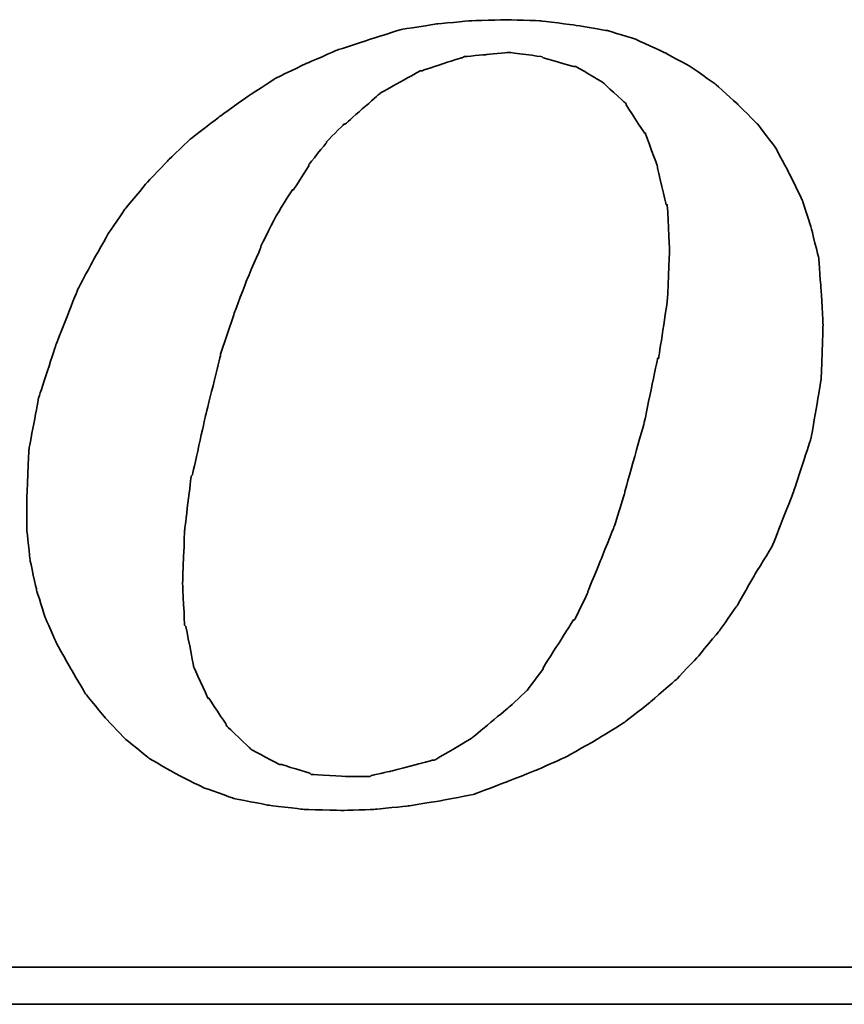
# Model space of a CAD drawing. Header units: millimetres. Extents: x 8 to 316, y 85 to 204.
# Tile 47 of 54: x 249.32 to 254.05, y 114.44 to 120.09. Entities that reach past the tile are written whole.
import ezdxf

# ---------------------------------------------------------------- set-up
doc = ezdxf.new("R2010")
doc.units = ezdxf.units.MM
doc.header["$LTSCALE"] = 0.15
doc.layers.add('DIM', color=4, linetype='CONTINUOUS')
doc.layers.add('layer 1', color=7, linetype='CONTINUOUS')

# ---------------------------------------------------------------- blocks, each defined once
blk = doc.blocks.new('TBI MOTION logo(完整正式版)')
at = {"layer": 'layer 1', "color": 22, "lineweight": 35}
for points, knots in [([(35.79625, -6.98375), (35.79625, -6.98375), (36.23125, -7.43875), (36.23125, -7.43875), (36.23125, -7.43875), (36.23125, -7.43875), (36.75625, -7.87125), (36.75625, -7.87125), (36.75625, -7.87125), (36.75625, -7.87125), (37.33125, -8.20375), (37.33125, -8.20375), (37.33125, -8.20375), (37.33125, -8.20375), (37.95625, -8.51875), (37.95625, -8.51875), (37.95625, -8.51875), (37.95625, -8.51875), (38.62625, -8.75875), (38.62625, -8.75875), (38.62625, -8.75875), (38.62625, -8.75875), (39.37125, -8.90375), (39.37125, -8.90375), (39.37125, -8.90375), (39.37125, -8.90375), (40.14125, -8.99875), (40.14125, -8.99875), (40.14125, -8.99875), (40.14125, -8.99875), (41.02625, -9.02375), (41.02625, -9.02375), (41.02625, -9.02375), (41.02625, -9.02375), (41.74625, -8.99875), (41.74625, -8.99875), (41.74625, -8.99875), (41.74625, -8.99875), (42.46625, -8.92375), (42.46625, -8.92375), (42.46625, -8.92375), (42.46625, -8.92375), (43.21125, -8.80625), (43.21125, -8.80625), (43.21125, -8.80625), (43.21125, -8.80625), (43.93125, -8.66375), (43.93125, -8.66375), (43.93125, -8.66375), (43.93125, -8.66375), (44.62625, -8.39875), (44.62625, -8.39875), (44.62625, -8.39875), (44.62625, -8.39875), (45.29625, -8.13375), (45.29625, -8.13375), (45.29625, -8.13375), (45.29625, -8.13375), (45.94625, -7.84375), (45.94625, -7.84375), (45.94625, -7.84375), (45.94625, -7.84375), (46.61625, -7.46375), (46.61625, -7.46375), (46.61625, -7.46375), (46.61625, -7.46375), (47.24125, -7.07875), (47.24125, -7.07875), (47.24125, -7.07875), (47.24125, -7.07875), (47.81625, -6.62375), (47.81625, -6.62375), (47.81625, -6.62375), (47.81625, -6.62375), (48.36875, -6.14375), (48.36875, -6.14375), (48.36875, -6.14375), (48.36875, -6.14375), (48.84625, -5.64125), (48.84625, -5.64125), (48.84625, -5.64125), (48.84625, -5.64125), (49.32625, -5.06375), (49.32625, -5.06375), (49.32625, -5.06375), (49.32625, -5.06375), (49.71125, -4.51374), (49.71125, -4.51374), (49.71125, -4.51374), (49.71125, -4.51374), (50.09625, -3.83874), (50.09625, -3.83874), (50.09625, -3.83874), (50.09625, -3.83874), (50.48125, -3.21374), (50.48125, -3.21374), (50.48125, -3.21374), (50.48125, -3.21374), (50.96125, -1.99125), (50.96125, -1.99125), (50.96125, -1.99125), (50.96125, -1.99125), (51.34375, -0.81875), (51.34375, -0.81875), (51.34375, -0.81875), (51.34375, -0.81875), (51.56125, 0.45624), (51.56125, 0.45624), (51.56125, 0.45624), (51.56125, 0.45624), (51.60625, 1.67624), (51.60625, 1.67624), (51.60625, 1.67624), (51.60625, 1.67624), (51.56125, 2.44625), (51.56125, 2.44625), (51.56125, 2.44625), (51.56125, 2.44625), (51.51125, 3.14125), (51.51125, 3.14125), (51.51125, 3.14125), (51.51125, 3.14125), (51.34375, 3.81125), (51.34375, 3.81125), (51.34375, 3.81125), (51.34375, 3.81125), (51.15125, 4.41125), (51.15125, 4.41125), (51.15125, 4.41125), (51.15125, 4.41125), (50.86125, 5.01125), (50.86125, 5.01125), (50.86125, 5.01125), (50.86125, 5.01125), (50.55125, 5.58875), (50.55125, 5.58875), (50.55125, 5.58875), (50.55125, 5.58875), (50.16625, 6.09125), (50.16625, 6.09125), (50.16625, 6.09125), (50.16625, 6.09125), (49.71125, 6.54875), (49.71125, 6.54875), (49.71125, 6.54875), (49.71125, 6.54875), (49.23125, 6.98125), (49.23125, 6.98125), (49.23125, 6.98125), (49.23125, 6.98125), (48.67875, 7.36625), (48.67875, 7.36625), (48.67875, 7.36625), (48.67875, 7.36625), (48.10375, 7.67625), (48.10375, 7.67625), (48.10375, 7.67625), (48.10375, 7.67625), (47.48125, 7.96375), (47.48125, 7.96375), (47.48125, 7.96375), (47.48125, 7.96375), (46.85625, 8.15625), (46.85625, 8.15625), (46.85625, 8.15625), (46.85625, 8.15625), (46.13625, 8.27624), (46.13625, 8.27624), (46.13625, 8.27624), (46.13625, 8.27624), (45.39125, 8.37125), (45.39125, 8.37125), (45.39125, 8.37125), (45.39125, 8.37125), (44.62625, 8.39624), (44.62625, 8.39624), (44.62625, 8.39624), (44.62625, 8.39624), (43.83625, 8.37125), (43.83625, 8.37125), (43.83625, 8.37125), (43.83625, 8.37125), (43.09125, 8.30125), (43.09125, 8.30125), (43.09125, 8.30125), (43.09125, 8.30125), (42.32125, 8.18125), (42.32125, 8.18125), (42.32125, 8.18125), (42.32125, 8.18125), (41.62875, 7.96375), (41.62875, 7.96375), (41.62875, 7.96375), (41.62875, 7.96375), (40.90625, 7.72625), (40.90625, 7.72625), (40.90625, 7.72625), (40.90625, 7.72625), (40.23624, 7.43625), (40.23624, 7.43625), (40.23624, 7.43625), (40.23624, 7.43625), (39.54124, 7.10125), (39.54124, 7.10125), (39.54124, 7.10125), (39.54124, 7.10125), (38.91625, 6.69125), (38.91625, 6.69125), (38.91625, 6.69125), (38.91625, 6.69125), (38.31625, 6.26125), (38.31625, 6.26125), (38.31625, 6.26125), (38.31625, 6.26125), (37.69125, 5.78125), (37.69125, 5.78125), (37.69125, 5.78125), (37.69125, 5.78125), (37.18625, 5.30125), (37.18625, 5.30125), (37.18625, 5.30125), (37.18625, 5.30125), (36.70625, 4.79624), (36.70625, 4.79624), (36.70625, 4.79624), (36.70625, 4.79624), (36.23125, 4.22125), (36.23125, 4.22125), (36.23125, 4.22125), (36.23125, 4.22125), (35.87124, 3.69375), (35.87124, 3.69375), (35.87124, 3.69375), (35.87124, 3.69375), (35.53125, 3.09125), (35.53125, 3.09125), (35.53125, 3.09125), (35.53125, 3.09125), (35.19875, 2.47125), (35.19875, 2.47125), (35.19875, 2.47125), (35.19875, 2.47125), (34.71625, 1.24625), (34.71625, 1.24625), (34.71625, 1.24625), (34.71625, 1.24625), (34.33125, 0.06874), (34.33125, 0.06874), (34.33125, 0.06874), (34.33125, 0.06874), (34.11625, -1.07875), (34.11625, -1.07875), (34.11625, -1.07875), (34.11625, -1.07875), (34.07125, -2.15875), (34.07125, -2.15875), (34.07125, -2.15875), (34.07125, -2.15875), (34.07125, -2.85375), (34.07125, -2.85375), (34.07125, -2.85375), (34.07125, -2.85375), (34.14125, -3.50375), (34.14125, -3.50375), (34.14125, -3.50375), (34.14125, -3.50375), (34.28625, -4.17375), (34.28625, -4.17375), (34.28625, -4.17375), (34.28625, -4.17375), (34.47625, -4.77624), (34.47625, -4.77624), (34.47625, -4.77624), (34.47625, -4.77624), (34.71625, -5.32625), (34.71625, -5.32625), (34.71625, -5.32625), (34.71625, -5.32625), (35.05375, -5.92875), (35.05375, -5.92875), (35.05375, -5.92875), (35.05375, -5.92875), (35.36375, -6.45375), (35.36375, -6.45375), (35.36375, -6.45375), (35.36375, -6.45375), (35.79625, -6.98375), (35.79625, -6.98375)], [0, 0, 0, 0, 0.01388889, 0.01388889, 0.01388889, 0.0138889, 0.02777778, 0.02777778, 0.02777778, 0.02777779, 0.04166667, 0.04166667, 0.04166667, 0.04166668, 0.05555556, 0.05555556, 0.05555556, 0.05555557, 0.06944444, 0.06944444, 0.06944444, 0.06944445, 0.08333333, 0.08333333, 0.08333333, 0.08333334, 0.09722222, 0.09722222, 0.09722222, 0.09722223, 0.11111111, 0.11111111, 0.11111111, 0.11111112, 0.125, 0.125, 0.125, 0.12500001, 0.13888889, 0.13888889, 0.13888889, 0.1388889, 0.15277778, 0.15277778, 0.15277778, 0.15277779, 0.16666667, 0.16666667, 0.16666667, 0.16666668, 0.18055556, 0.18055556, 0.18055556, 0.18055557, 0.19444444, 0.19444444, 0.19444444, 0.19444445, 0.20833333, 0.20833333, 0.20833333, 0.20833334, 0.22222222, 0.22222222, 0.22222222, 0.22222223, 0.23611111, 0.23611111, 0.23611111, 0.23611112, 0.25, 0.25, 0.25, 0.25000001, 0.26388889, 0.26388889, 0.26388889, 0.2638889, 0.27777778, 0.27777778, 0.27777778, 0.27777779, 0.29166667, 0.29166667, 0.29166667, 0.29166668, 0.30555556, 0.30555556, 0.30555556, 0.30555557, 0.31944444, 0.31944444, 0.31944444, 0.31944445, 0.33333333, 0.33333333, 0.33333333, 0.33333334, 0.34722222, 0.34722222, 0.34722222, 0.34722223, 0.36111111, 0.36111111, 0.36111111, 0.36111112, 0.375, 0.375, 0.375, 0.37500001, 0.38888889, 0.38888889, 0.38888889, 0.3888889, 0.40277778, 0.40277778, 0.40277778, 0.40277779, 0.41666667, 0.41666667, 0.41666667, 0.41666668, 0.43055556, 0.43055556, 0.43055556, 0.43055557, 0.44444444, 0.44444444, 0.44444444, 0.44444445, 0.45833333, 0.45833333, 0.45833333, 0.45833334, 0.47222222, 0.47222222, 0.47222222, 0.47222223, 0.48611111, 0.48611111, 0.48611111, 0.48611112, 0.5, 0.5, 0.5, 0.50000001, 0.51388889, 0.51388889, 0.51388889, 0.5138889, 0.52777778, 0.52777778, 0.52777778, 0.52777779, 0.54166667, 0.54166667, 0.54166667, 0.54166668, 0.55555556, 0.55555556, 0.55555556, 0.55555557, 0.56944444, 0.56944444, 0.56944444, 0.56944445, 0.58333333, 0.58333333, 0.58333333, 0.58333334, 0.59722222, 0.59722222, 0.59722222, 0.59722223, 0.61111111, 0.61111111, 0.61111111, 0.61111112, 0.625, 0.625, 0.625, 0.62500001, 0.63888889, 0.63888889, 0.63888889, 0.6388889, 0.65277778, 0.65277778, 0.65277778, 0.65277779, 0.66666667, 0.66666667, 0.66666667, 0.66666668, 0.68055556, 0.68055556, 0.68055556, 0.68055557, 0.69444444, 0.69444444, 0.69444444, 0.69444445, 0.70833333, 0.70833333, 0.70833333, 0.70833334, 0.72222222, 0.72222222, 0.72222222, 0.72222223, 0.73611111, 0.73611111, 0.73611111, 0.73611112, 0.75, 0.75, 0.75, 0.75000001, 0.76388889, 0.76388889, 0.76388889, 0.7638889, 0.77777778, 0.77777778, 0.77777778, 0.77777779, 0.79166667, 0.79166667, 0.79166667, 0.79166668, 0.80555556, 0.80555556, 0.80555556, 0.80555557, 0.81944444, 0.81944444, 0.81944444, 0.81944445, 0.83333333, 0.83333333, 0.83333333, 0.83333334, 0.84722222, 0.84722222, 0.84722222, 0.84722223, 0.86111111, 0.86111111, 0.86111111, 0.86111112, 0.875, 0.875, 0.875, 0.87500001, 0.88888889, 0.88888889, 0.88888889, 0.8888889, 0.90277778, 0.90277778, 0.90277778, 0.90277779, 0.91666667, 0.91666667, 0.91666667, 0.91666668, 0.93055556, 0.93055556, 0.93055556, 0.93055557, 0.94444444, 0.94444444, 0.94444444, 0.94444445, 0.95833333, 0.95833333, 0.95833333, 0.95833334, 0.97222222, 0.97222222, 0.97222222, 0.97222223, 0.98611111, 0.98611111, 0.98611111, 0.98611112, 1, 1, 1, 1]), ([(38.33875, 1.03124), (38.33875, 1.03124), (38.62625, 1.89625), (38.62625, 1.89625), (38.62625, 1.89625), (38.62625, 1.89625), (38.91625, 2.66375), (38.91625, 2.66375), (38.91625, 2.66375), (38.91625, 2.66375), (39.22625, 3.38125), (39.22625, 3.38125), (39.22625, 3.38125), (39.22625, 3.38125), (39.22625, 3.40624), (39.22625, 3.40624), (39.22625, 3.40624), (39.22625, 3.40624), (39.56124, 4.07624), (39.56124, 4.07624), (39.56124, 4.07624), (39.56124, 4.07624), (39.92125, 4.65125), (39.92125, 4.65125), (39.92125, 4.65125), (39.92125, 4.65125), (39.94625, 4.65125), (39.94625, 4.65125), (39.94625, 4.65125), (39.94625, 4.65125), (40.28125, 5.17875), (40.28125, 5.17875), (40.28125, 5.17875), (40.28125, 5.17875), (40.28125, 5.20375), (40.28125, 5.20375), (40.28125, 5.20375), (40.28125, 5.20375), (40.66875, 5.68625), (40.66875, 5.68625), (40.66875, 5.68625), (40.66875, 5.68625), (40.66875, 5.70625), (40.66875, 5.70625), (40.66875, 5.70625), (40.66875, 5.70625), (41.05124, 6.09125), (41.05124, 6.09125), (41.05124, 6.09125), (41.05124, 6.09125), (41.07625, 6.09125), (41.07625, 6.09125), (41.07625, 6.09125), (41.07625, 6.09125), (41.84125, 6.76625), (41.84125, 6.76625), (41.84125, 6.76625), (41.84125, 6.76625), (41.86625, 6.78625), (41.86625, 6.78625), (41.86625, 6.78625), (41.86625, 6.78625), (42.73125, 7.26624), (42.73125, 7.26624), (42.73125, 7.26624), (42.73125, 7.26624), (42.75625, 7.26624), (42.75625, 7.26624), (42.75625, 7.26624), (42.75625, 7.26624), (43.18625, 7.41125), (43.18625, 7.41125), (43.18625, 7.41125), (43.18625, 7.41125), (43.64125, 7.55625), (43.64125, 7.55625), (43.64125, 7.55625), (43.64125, 7.55625), (43.66625, 7.55625), (43.66625, 7.55625), (43.66625, 7.55625), (43.66625, 7.55625), (43.69125, 7.58124), (43.69125, 7.58124), (43.69125, 7.58124), (43.69125, 7.58124), (44.19125, 7.62625), (44.19125, 7.62625), (44.19125, 7.62625), (44.19125, 7.62625), (44.67125, 7.67625), (44.67125, 7.67625), (44.67125, 7.67625), (44.67125, 7.67625), (44.69625, 7.67625), (44.69625, 7.67625), (44.69625, 7.67625), (44.69625, 7.67625), (45.41875, 7.58124), (45.41875, 7.58124), (45.41875, 7.58124), (45.41875, 7.58124), (45.44125, 7.55625), (45.44125, 7.55625), (45.44125, 7.55625), (45.44125, 7.55625), (46.11125, 7.36625), (46.11125, 7.36625), (46.11125, 7.36625), (46.11125, 7.36625), (46.13625, 7.36625), (46.13625, 7.36625), (46.13625, 7.36625), (46.13625, 7.36625), (46.15875, 7.36625), (46.15875, 7.36625), (46.15875, 7.36625), (46.15875, 7.36625), (46.73625, 7.02624), (46.73625, 7.02624), (46.73625, 7.02624), (46.73625, 7.02624), (46.76125, 7.00624), (46.76125, 7.00624), (46.76125, 7.00624), (46.76125, 7.00624), (47.24125, 6.57124), (47.24125, 6.57124), (47.24125, 6.57124), (47.24125, 6.57124), (47.26625, 6.54875), (47.26625, 6.54875), (47.26625, 6.54875), (47.26625, 6.54875), (47.26625, 6.52375), (47.26625, 6.52375), (47.26625, 6.52375), (47.26625, 6.52375), (47.67375, 5.89875), (47.67375, 5.89875), (47.67375, 5.89875), (47.67375, 5.89875), (47.69625, 5.89875), (47.69625, 5.89875), (47.69625, 5.89875), (47.69625, 5.89875), (47.69625, 5.87625), (47.69625, 5.87625), (47.69625, 5.87625), (47.69625, 5.87625), (47.96125, 5.15625), (47.96125, 5.15625), (47.96125, 5.15625), (47.96125, 5.15625), (47.96125, 5.13125), (47.96125, 5.13125), (47.96125, 5.13125), (47.96125, 5.13125), (48.15125, 4.31875), (48.15125, 4.31875), (48.15125, 4.31875), (48.15125, 4.31875), (48.17625, 4.31875), (48.17625, 4.31875), (48.17625, 4.31875), (48.17625, 4.31875), (48.17625, 4.29125), (48.17625, 4.29125), (48.17625, 4.29125), (48.17625, 4.29125), (48.22625, 3.33125), (48.22625, 3.33125), (48.22625, 3.33125), (48.22625, 3.33125), (48.22625, 3.30875), (48.22625, 3.30875), (48.22625, 3.30875), (48.22625, 3.30875), (48.17625, 2.20624), (48.17625, 2.20624), (48.17625, 2.20624), (48.17625, 2.20624), (48.17625, 2.18124), (48.17625, 2.18124), (48.17625, 2.18124), (48.17625, 2.18124), (47.98375, 0.93624), (47.98375, 0.93624), (47.98375, 0.93624), (47.98375, 0.93624), (47.96125, 0.93624), (47.96125, 0.93624), (47.96125, 0.93624), (47.96125, 0.93624), (47.67375, -0.45874), (47.67375, -0.45874), (47.67375, -0.45874), (47.67375, -0.45874), (47.24125, -1.99125), (47.24125, -1.99125), (47.24125, -1.99125), (47.24125, -1.99125), (47.24125, -2.01874), (47.24125, -2.01874), (47.24125, -2.01874), (47.24125, -2.01874), (47.00125, -2.78375), (47.00125, -2.78375), (47.00125, -2.78375), (47.00125, -2.78375), (46.71125, -3.50375), (46.71125, -3.50375), (46.71125, -3.50375), (46.71125, -3.50375), (46.42625, -4.19875), (46.42625, -4.19875), (46.42625, -4.19875), (46.42625, -4.19875), (46.42625, -4.22375), (46.42625, -4.22375), (46.42625, -4.22375), (46.42625, -4.22375), (46.13625, -4.82374), (46.13625, -4.82374), (46.13625, -4.82374), (46.13625, -4.82374), (46.11125, -4.82374), (46.11125, -4.82374), (46.11125, -4.82374), (46.11125, -4.82374), (45.77625, -5.35125), (45.77625, -5.35125), (45.77625, -5.35125), (45.77625, -5.35125), (45.44125, -5.87875), (45.44125, -5.87875), (45.44125, -5.87875), (45.44125, -5.87875), (45.44125, -5.90375), (45.44125, -5.90375), (45.44125, -5.90375), (45.44125, -5.90375), (45.10625, -6.35875), (45.10625, -6.35875), (45.10625, -6.35875), (45.10625, -6.35875), (45.08125, -6.38375), (45.08125, -6.38375), (45.08125, -6.38375), (45.08125, -6.38375), (44.69625, -6.74375), (44.69625, -6.74375), (44.69625, -6.74375), (44.69625, -6.74375), (43.88375, -7.41625), (43.88375, -7.41625), (43.88375, -7.41625), (43.88375, -7.41625), (43.85625, -7.43875), (43.85625, -7.43875), (43.85625, -7.43875), (43.85625, -7.43875), (43.04125, -7.91875), (43.04125, -7.91875), (43.04125, -7.91875), (43.04125, -7.91875), (43.01625, -7.91875), (43.01625, -7.91875), (43.01625, -7.91875), (43.01625, -7.91875), (42.99625, -7.91875), (42.99625, -7.91875), (42.99625, -7.91875), (42.99625, -7.91875), (42.08125, -8.15875), (42.08125, -8.15875), (42.08125, -8.15875), (42.08125, -8.15875), (41.65125, -8.25625), (41.65125, -8.25625), (41.65125, -8.25625), (41.65125, -8.25625), (41.62875, -8.27875), (41.62875, -8.27875), (41.62875, -8.27875), (41.62875, -8.27875), (41.60125, -8.27875), (41.60125, -8.27875), (41.60125, -8.27875), (41.60125, -8.27875), (41.12125, -8.27875), (41.12125, -8.27875), (41.12125, -8.27875), (41.12125, -8.27875), (40.35624, -8.23125), (40.35624, -8.23125), (40.35624, -8.23125), (40.35624, -8.23125), (40.33125, -8.23125), (40.33125, -8.23125), (40.33125, -8.23125), (40.33125, -8.23125), (40.30625, -8.20375), (40.30625, -8.20375), (40.30625, -8.20375), (40.30625, -8.20375), (39.68375, -8.01375), (39.68375, -8.01375), (39.68375, -8.01375), (39.68375, -8.01375), (39.66124, -8.01375), (39.66124, -8.01375), (39.66124, -8.01375), (39.66124, -8.01375), (39.63625, -8.01375), (39.63625, -8.01375), (39.63625, -8.01375), (39.63625, -8.01375), (39.01125, -7.67875), (39.01125, -7.67875), (39.01125, -7.67875), (39.01125, -7.67875), (38.98875, -7.65375), (38.98875, -7.65375), (38.98875, -7.65375), (38.98875, -7.65375), (38.48625, -7.17375), (38.48625, -7.17375), (38.48625, -7.17375), (38.48625, -7.17375), (38.45875, -7.14875), (38.45875, -7.14875), (38.45875, -7.14875), (38.45875, -7.14875), (38.45875, -7.12875), (38.45875, -7.12875), (38.45875, -7.12875), (38.45875, -7.12875), (38.07625, -6.54875), (38.07625, -6.54875), (38.07625, -6.54875), (38.07625, -6.54875), (38.05125, -6.54875), (38.05125, -6.54875), (38.05125, -6.54875), (38.05125, -6.54875), (38.05125, -6.52875), (38.05125, -6.52875), (38.05125, -6.52875), (38.05125, -6.52875), (37.74125, -5.85375), (37.74125, -5.85375), (37.74125, -5.85375), (37.74125, -5.85375), (37.74125, -5.82875), (37.74125, -5.82875), (37.74125, -5.82875), (37.74125, -5.82875), (37.57375, -4.96875), (37.57375, -4.96875), (37.57375, -4.96875), (37.57375, -4.96875), (37.54625, -4.94375), (37.54625, -4.94375), (37.54625, -4.94375), (37.54625, -4.94375), (37.50125, -4.03375), (37.50125, -4.03375), (37.50125, -4.03375), (37.50125, -4.03375), (37.50125, -4.00875), (37.50125, -4.00875), (37.50125, -4.00875), (37.50125, -4.00875), (37.54625, -2.85375), (37.54625, -2.85375), (37.54625, -2.85375), (37.54625, -2.85375), (37.69125, -1.65875), (37.69125, -1.65875), (37.69125, -1.65875), (37.69125, -1.65875), (37.71624, -1.63375), (37.71624, -1.63375), (37.71624, -1.63375), (37.71624, -1.63375), (38.00375, -0.33875), (38.00375, -0.33875), (38.00375, -0.33875), (38.00375, -0.33875), (38.33875, 1.00624), (38.33875, 1.00624), (38.33875, 1.00624), (38.33875, 1.00624), (38.33875, 1.03124), (38.33875, 1.03124)], [0, 0, 0, 0, 0.01010101, 0.01010101, 0.01010101, 0.01010102, 0.02020202, 0.02020202, 0.02020202, 0.02020203, 0.03030303, 0.03030303, 0.03030303, 0.03030304, 0.04040404, 0.04040404, 0.04040404, 0.04040405, 0.05050505, 0.05050505, 0.05050505, 0.05050506, 0.06060606, 0.06060606, 0.06060606, 0.06060607, 0.07070707, 0.07070707, 0.07070707, 0.07070708, 0.08080808, 0.08080808, 0.08080808, 0.08080809, 0.09090909, 0.09090909, 0.09090909, 0.0909091, 0.1010101, 0.1010101, 0.1010101, 0.10101011, 0.11111111, 0.11111111, 0.11111111, 0.11111112, 0.12121212, 0.12121212, 0.12121212, 0.12121213, 0.13131313, 0.13131313, 0.13131313, 0.13131314, 0.14141414, 0.14141414, 0.14141414, 0.14141415, 0.15151515, 0.15151515, 0.15151515, 0.15151516, 0.16161616, 0.16161616, 0.16161616, 0.16161617, 0.17171717, 0.17171717, 0.17171717, 0.17171718, 0.18181818, 0.18181818, 0.18181818, 0.18181819, 0.19191919, 0.19191919, 0.19191919, 0.1919192, 0.2020202, 0.2020202, 0.2020202, 0.20202021, 0.21212121, 0.21212121, 0.21212121, 0.21212122, 0.22222222, 0.22222222, 0.22222222, 0.22222223, 0.23232323, 0.23232323, 0.23232323, 0.23232324, 0.24242424, 0.24242424, 0.24242424, 0.24242425, 0.25252525, 0.25252525, 0.25252525, 0.25252526, 0.26262626, 0.26262626, 0.26262626, 0.26262627, 0.27272727, 0.27272727, 0.27272727, 0.27272728, 0.28282828, 0.28282828, 0.28282828, 0.28282829, 0.29292929, 0.29292929, 0.29292929, 0.2929293, 0.3030303, 0.3030303, 0.3030303, 0.30303031, 0.31313131, 0.31313131, 0.31313131, 0.31313132, 0.32323232, 0.32323232, 0.32323232, 0.32323233, 0.33333333, 0.33333333, 0.33333333, 0.33333334, 0.34343434, 0.34343434, 0.34343434, 0.34343435, 0.35353535, 0.35353535, 0.35353535, 0.35353536, 0.36363636, 0.36363636, 0.36363636, 0.36363637, 0.37373737, 0.37373737, 0.37373737, 0.37373738, 0.38383838, 0.38383838, 0.38383838, 0.38383839, 0.39393939, 0.39393939, 0.39393939, 0.3939394, 0.4040404, 0.4040404, 0.4040404, 0.40404041, 0.41414141, 0.41414141, 0.41414141, 0.41414142, 0.42424242, 0.42424242, 0.42424242, 0.42424243, 0.43434343, 0.43434343, 0.43434343, 0.43434344, 0.44444444, 0.44444444, 0.44444444, 0.44444445, 0.45454545, 0.45454545, 0.45454545, 0.45454546, 0.46464646, 0.46464646, 0.46464646, 0.46464647, 0.47474747, 0.47474747, 0.47474747, 0.47474748, 0.48484848, 0.48484848, 0.48484848, 0.48484849, 0.49494949, 0.49494949, 0.49494949, 0.4949495, 0.50505051, 0.50505051, 0.50505051, 0.50505052, 0.51515152, 0.51515152, 0.51515152, 0.51515153, 0.52525253, 0.52525253, 0.52525253, 0.52525254, 0.53535354, 0.53535354, 0.53535354, 0.53535355, 0.54545455, 0.54545455, 0.54545455, 0.54545456, 0.55555556, 0.55555556, 0.55555556, 0.55555557, 0.56565657, 0.56565657, 0.56565657, 0.56565658, 0.57575758, 0.57575758, 0.57575758, 0.57575759, 0.58585859, 0.58585859, 0.58585859, 0.5858586, 0.5959596, 0.5959596, 0.5959596, 0.59595961, 0.60606061, 0.60606061, 0.60606061, 0.60606062, 0.61616162, 0.61616162, 0.61616162, 0.61616163, 0.62626263, 0.62626263, 0.62626263, 0.62626264, 0.63636364, 0.63636364, 0.63636364, 0.63636365, 0.64646465, 0.64646465, 0.64646465, 0.64646466, 0.65656566, 0.65656566, 0.65656566, 0.65656567, 0.66666667, 0.66666667, 0.66666667, 0.66666668, 0.67676768, 0.67676768, 0.67676768, 0.67676769, 0.68686869, 0.68686869, 0.68686869, 0.6868687, 0.6969697, 0.6969697, 0.6969697, 0.69696971, 0.70707071, 0.70707071, 0.70707071, 0.70707072, 0.71717172, 0.71717172, 0.71717172, 0.71717173, 0.72727273, 0.72727273, 0.72727273, 0.72727274, 0.73737374, 0.73737374, 0.73737374, 0.73737375, 0.74747475, 0.74747475, 0.74747475, 0.74747476, 0.75757576, 0.75757576, 0.75757576, 0.75757577, 0.76767677, 0.76767677, 0.76767677, 0.76767678, 0.77777778, 0.77777778, 0.77777778, 0.77777779, 0.78787879, 0.78787879, 0.78787879, 0.7878788, 0.7979798, 0.7979798, 0.7979798, 0.79797981, 0.80808081, 0.80808081, 0.80808081, 0.80808082, 0.81818182, 0.81818182, 0.81818182, 0.81818183, 0.82828283, 0.82828283, 0.82828283, 0.82828284, 0.83838384, 0.83838384, 0.83838384, 0.83838385, 0.84848485, 0.84848485, 0.84848485, 0.84848486, 0.85858586, 0.85858586, 0.85858586, 0.85858587, 0.86868687, 0.86868687, 0.86868687, 0.86868688, 0.87878788, 0.87878788, 0.87878788, 0.87878789, 0.88888889, 0.88888889, 0.88888889, 0.8888889, 0.8989899, 0.8989899, 0.8989899, 0.89898991, 0.90909091, 0.90909091, 0.90909091, 0.90909092, 0.91919192, 0.91919192, 0.91919192, 0.91919193, 0.92929293, 0.92929293, 0.92929293, 0.92929294, 0.93939394, 0.93939394, 0.93939394, 0.93939395, 0.94949495, 0.94949495, 0.94949495, 0.94949496, 0.95959596, 0.95959596, 0.95959596, 0.95959597, 0.96969697, 0.96969697, 0.96969697, 0.96969698, 0.97979798, 0.97979798, 0.97979798, 0.97979799, 0.98989899, 0.98989899, 0.98989899, 0.989899, 1, 1, 1, 1]), ([(75.90875, -9.47875), (75.90875, -9.47875), (75.90875, -12.28625), (75.90875, -12.28625), (75.90875, -12.28625), (75.90875, -12.28625), (75.90875, -12.47875), (75.90875, -12.47875), (75.90875, -12.47875), (75.90875, -12.47875), (75.71625, -12.47875), (75.71625, -12.47875), (75.71625, -12.47875), (75.71625, -12.47875), (-88.32875, -12.47875), (-88.32875, -12.47875), (-88.32875, -12.47875), (-88.32875, -12.47875), (-88.32875, -13.29375), (-88.32875, -13.29375), (-88.32875, -13.29375), (-88.32875, -13.29375), (82.89125, -13.29375), (82.89125, -13.29375), (82.89125, -13.29375), (82.89125, -13.29375), (75.90875, -9.47875), (75.90875, -9.47875)], [0, 0, 0, 0, 0.14285714, 0.14285714, 0.14285714, 0.14285715, 0.28571429, 0.28571429, 0.28571429, 0.2857143, 0.42857143, 0.42857143, 0.42857143, 0.42857144, 0.57142857, 0.57142857, 0.57142857, 0.57142858, 0.71428571, 0.71428571, 0.71428571, 0.71428572, 0.85714286, 0.85714286, 0.85714286, 0.85714287, 1, 1, 1, 1])]:
    blk.add_open_spline(points, degree=3, knots=knots, dxfattribs=at)

msp = doc.modelspace()

# ---------------------------------------------------------------- block references
at = {"layer": 'DIM', "color": 7, "xscale": 0.2606204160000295, "yscale": 0.2606204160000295, "zscale": 0.2606204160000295}
msp.add_blockref('TBI MOTION logo(完整正式版)', (240.4814, 117.9002), dxfattribs=at)

doc.saveas('drawing.dxf')
